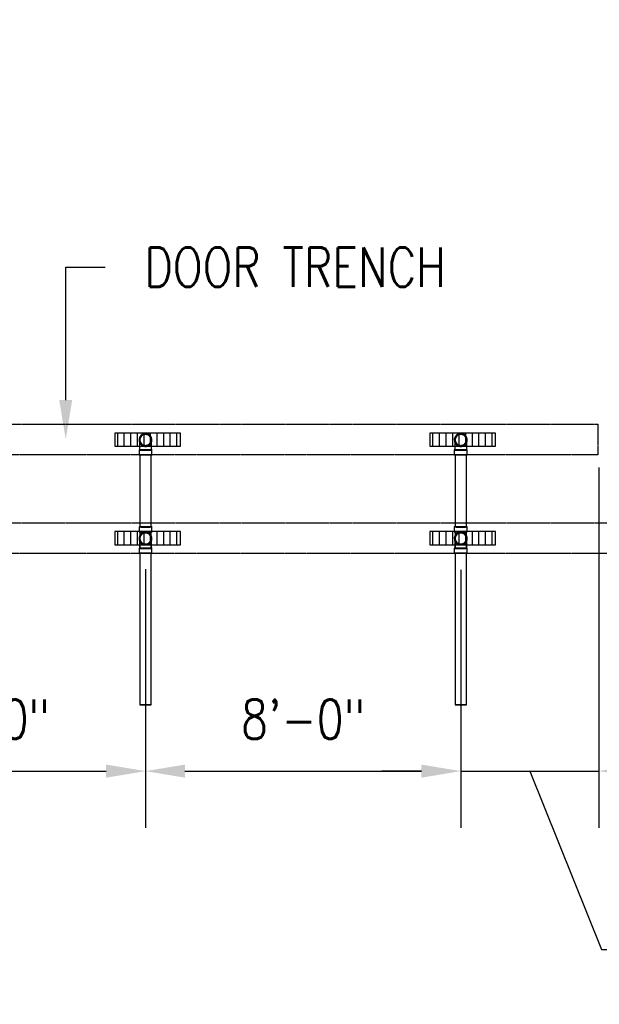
# Model space of a CAD drawing. Header units: inches. Extents: x -783 to 21281, y 0 to 3129.
# Tile 13 of 32: x 812 to 989, y 623 to 923. Entities that reach past the tile are written whole.
import ezdxf
from ezdxf import colors
from ezdxf.entities.mleader import LeaderData, LeaderLine
from ezdxf.math import Vec2, Vec3

# ---------------------------------------------------------------- set-up
doc = ezdxf.new("R2010")
doc.units = ezdxf.units.IN
doc.header["$MEASUREMENT"] = 0
doc.linetypes.add('Hidden 3_32_', pattern=[0.140625, 0.09375, -0.046875])
for name, color, linetype in [('A-DETL-HDLN', 90, 'Hidden 3_32_'), ('P-PIPE', 3, 'Continuous'), ('S-ANNO-DIMS', 1, 'Continuous'), ('S-ANNO-NOTE', 2, 'Continuous')]:
    doc.layers.add(name, color=color, linetype=linetype)
doc.layers.add('A-WALL-PATT', color=9, linetype='Continuous', true_color=0x808080)
doc.styles.add('Annotative', font='romans.shx', dxfattribs={"width": 0.8, "height": 0.125})
doc.dimstyles.new('Annotative', dxfattribs={"dimscale": 0, "dimtxt": 0.125, "dimasz": 0.125, "dimexe": 0.18, "dimexo": 0.0625, "dimgap": 0.09, "dimtad": 1, "dimdec": 3, "dimzin": 3, "dimdsep": 46, "dimlunit": 4, "dimtxsty": 'Annotative', "dimcen": 0.09, "dimclrt": 2, "dimazin": 2, "dimtfac": 1, "dimtdec": 3, "dimtmove": 0, "dimatfit": 0, "dimfxl": 1, "dimtfill": 1, "dimfrac": 2, "dimtolj": 1, "dimtzin": 0, "dimarcsym": 0})
pattern_1 = [(90, (-6e-12, -7e-13), (-2, 1e-16), [])]

# ---------------------------------------------------------------- blocks, each defined once
blk = doc.blocks.new('Bend - PVC - Sch 40 - DWV_USACE - Standard-1094379-00_SP_Foundation Drainage Plan-TO FDN_DOC')
at = {"layer": 'P-PIPE'}
for p, q in [((656.48, 791.55), (656.48, 790.05)), ((660.43, 790.05), (660.43, 791.55))]:
    blk.add_line(p, q, dxfattribs=at)
at = {"layer": 'P-PIPE', "flags": 128}
for points in [[(656.71, 794.61), (656.71, 794.68), (656.71, 794.75), (656.72, 794.82), (656.73, 794.89), (656.74, 794.96), (656.76, 795.03), (656.77, 795.09), (656.79, 795.16), (656.82, 795.23), (656.84, 795.29), (656.87, 795.35), (656.9, 795.42), (656.94, 795.48), (656.97, 795.54), (657.01, 795.6), (657.05, 795.65), (657.09, 795.71), (657.14, 795.76), (657.19, 795.82), (657.24, 795.86), (657.29, 795.91), (657.34, 795.96), (657.4, 796), (657.45, 796.04), (657.51, 796.08), (657.57, 796.12), (657.63, 796.15), (657.69, 796.18), (657.76, 796.21), (657.82, 796.24), (657.89, 796.26), (657.95, 796.29), (658.02, 796.3), (658.09, 796.32), (658.16, 796.33), (658.23, 796.34), (658.3, 796.35), (658.37, 796.36), (658.44, 796.36), (658.46, 796.36)], [(658.46, 792.86), (658.39, 792.86), (658.32, 792.87), (658.25, 792.87), (658.18, 792.88), (658.11, 792.89), (658.04, 792.91), (657.97, 792.93), (657.9, 792.95), (657.84, 792.97), (657.77, 793), (657.71, 793.03), (657.65, 793.06), (657.59, 793.09), (657.53, 793.13), (657.47, 793.17), (657.41, 793.21), (657.35, 793.25), (657.3, 793.29), (657.25, 793.34), (657.2, 793.39), (657.15, 793.44), (657.11, 793.49), (657.06, 793.55), (657.02, 793.61), (656.98, 793.66), (656.95, 793.72), (656.91, 793.78), (656.88, 793.85), (656.85, 793.91), (656.82, 793.98), (656.8, 794.04), (656.78, 794.11), (656.76, 794.18), (656.74, 794.24), (656.73, 794.31), (656.72, 794.38), (656.71, 794.45), (656.71, 794.52), (656.71, 794.59), (656.71, 794.61)], [(656.71, 792.75), (656.71, 792.86), (656.71, 792.97), (656.71, 793.08), (656.71, 793.19), (656.71, 793.29), (656.71, 793.39), (656.71, 793.49), (656.71, 793.58), (656.71, 793.67), (656.71, 793.76), (656.71, 793.84), (656.71, 793.92), (656.71, 794), (656.71, 794.07), (656.71, 794.14), (656.71, 794.2), (656.71, 794.26), (656.71, 794.31), (656.71, 794.36), (656.71, 794.41), (656.71, 794.45), (656.71, 794.49), (656.71, 794.52), (656.71, 794.55), (656.71, 794.57), (656.71, 794.59), (656.71, 794.6), (656.71, 794.61), (656.71, 794.61)], [(658.46, 796.36), (658.53, 796.36), (658.6, 796.35), (658.66, 796.35), (658.73, 796.34), (658.8, 796.32), (658.87, 796.31), (658.94, 796.29), (659.01, 796.27), (659.07, 796.25), (659.14, 796.22), (659.2, 796.19), (659.26, 796.16), (659.32, 796.13), (659.38, 796.09), (659.44, 796.05), (659.5, 796.01), (659.56, 795.97), (659.61, 795.93), (659.66, 795.88), (659.71, 795.83), (659.76, 795.78), (659.8, 795.72), (659.85, 795.67), (659.89, 795.61), (659.93, 795.55), (659.96, 795.5), (660, 795.43), (660.03, 795.37), (660.06, 795.31), (660.09, 795.24), (660.11, 795.18), (660.13, 795.11), (660.15, 795.04), (660.17, 794.98), (660.18, 794.91), (660.19, 794.84), (660.2, 794.77), (660.2, 794.7), (660.21, 794.63), (660.21, 794.61)], [(660.21, 794.61), (660.2, 794.54), (660.2, 794.47), (660.19, 794.4), (660.18, 794.33), (660.17, 794.26), (660.16, 794.19), (660.14, 794.13), (660.12, 794.06), (660.09, 793.99), (660.07, 793.93), (660.04, 793.86), (660.01, 793.8), (659.97, 793.74), (659.94, 793.68), (659.9, 793.62), (659.86, 793.56), (659.82, 793.51), (659.77, 793.46), (659.72, 793.4), (659.67, 793.35), (659.62, 793.31), (659.57, 793.26), (659.52, 793.22), (659.46, 793.18), (659.4, 793.14), (659.34, 793.1), (659.28, 793.07), (659.22, 793.03), (659.15, 793.01), (659.09, 792.98), (659.02, 792.95), (658.96, 792.93), (658.89, 792.91), (658.82, 792.9), (658.75, 792.88), (658.68, 792.87), (658.61, 792.87), (658.54, 792.86), (658.47, 792.86), (658.46, 792.86)], [(660.21, 794.61), (660.21, 794.61), (660.21, 794.6), (660.21, 794.59), (660.21, 794.57), (660.21, 794.55), (660.21, 794.52), (660.21, 794.49), (660.21, 794.45), (660.21, 794.41), (660.21, 794.37), (660.21, 794.31), (660.21, 794.26), (660.21, 794.2), (660.21, 794.14), (660.21, 794.07), (660.21, 794), (660.21, 793.92), (660.21, 793.84), (660.21, 793.76), (660.21, 793.67), (660.21, 793.58), (660.21, 793.49), (660.21, 793.39), (660.21, 793.29), (660.21, 793.19), (660.21, 793.08), (660.21, 792.97), (660.21, 792.86), (660.21, 792.75), (660.21, 792.71)], [(656.71, 791.55), (656.71, 791.67), (656.71, 791.79), (656.71, 791.92), (656.71, 792.04), (656.71, 792.16), (656.71, 792.28), (656.71, 792.4), (656.71, 792.52), (656.71, 792.63), (656.71, 792.71)], [(660.21, 792.71), (660.21, 792.64), (660.21, 792.52), (660.21, 792.4), (660.21, 792.28), (660.21, 792.16), (660.21, 792.04), (660.21, 791.92), (660.21, 791.8), (660.21, 791.67), (660.21, 791.55), (660.21, 791.55)]]:
    blk.add_lwpolyline(points, dxfattribs=at)
at = {"layer": 'P-PIPE'}
for radius, start, end in [(1.98, 90, 254.3897), (1.98, 90, 254.3897), (1.75, 90, 270), (1.98, 285.6103, 90), (1.98, 285.6103, 90), (1.75, 270, 90), (1.98, 255, 270), (1.98, 255, 270), (1.98, 270, 285), (1.98, 270, 285)]:
    blk.add_arc((658.46, 794.61), radius, start, end, dxfattribs=at)
for centre, major_axis, start_param, end_param in [((658.46, 791.55), (1.98, 0), 1.570796, 4.712389), ((658.46, 791.55), (1.75, 0), 1.570796, 4.712389), ((658.46, 791.55), (1.98, 0), 4.712389, 7.853982), ((658.46, 791.55), (1.75, 0), 4.712389, 7.853982), ((658.46, 790.05), (1.98, 0), 1.570796, 4.712389), ((658.46, 790.05), (1.98, 0), 4.712389, 7.853982)]:
    blk.add_ellipse(centre, major_axis=major_axis, ratio=0.010416, start_param=start_param, end_param=end_param, dxfattribs=at)
blk = doc.blocks.new('Mechanical_Box_H_rvt-1-00_SP_Foundation Drainage Plan-TO FDN_DOC')
at = {"layer": 'P-PIPE'}
for p, q in [((848.71, 790.05), (848.71, 768.12)), ((852.21, 768.12), (852.21, 790.05)), ((944.71, 790.05), (944.71, 768.12)), ((948.21, 768.12), (948.21, 790.05)), ((848.48, 768.12), (848.48, 766.71)), ((852.43, 766.71), (852.43, 768.12)), ((944.48, 768.12), (944.48, 766.71)), ((948.43, 766.71), (948.43, 768.12)), ((848.48, 766.71), (848.48, 766.62)), ((848.71, 766.62), (848.71, 762.71)), ((852.21, 762.71), (852.21, 766.62)), ((852.43, 766.62), (852.43, 766.71)), ((944.48, 766.71), (944.48, 766.62)), ((944.71, 766.62), (944.71, 762.71)), ((948.21, 762.71), (948.21, 766.62)), ((948.43, 766.62), (948.43, 766.71)), ((848.48, 761.63), (848.48, 760.13)), ((848.71, 762.71), (848.71, 761.63)), ((852.21, 761.63), (852.21, 762.71)), ((852.43, 760.13), (852.43, 761.63)), ((944.48, 761.63), (944.48, 760.13)), ((944.71, 762.71), (944.71, 761.63)), ((948.21, 761.63), (948.21, 762.71)), ((948.43, 760.13), (948.43, 761.63)), ((848.71, 760.13), (848.71, 713.98)), ((852.21, 713.98), (852.21, 760.13)), ((944.71, 760.13), (944.71, 713.98)), ((948.21, 713.98), (948.21, 760.13))]:
    blk.add_line(p, q, dxfattribs=at)
at = {"layer": 'P-PIPE', "flags": 128}
for points in [[(848.71, 764.61), (848.71, 764.68), (848.71, 764.75), (848.72, 764.82), (848.73, 764.89), (848.74, 764.96), (848.76, 765.03), (848.77, 765.09), (848.79, 765.16), (848.82, 765.23), (848.84, 765.29), (848.87, 765.35), (848.9, 765.42), (848.94, 765.48), (848.97, 765.54), (849.01, 765.6), (849.05, 765.65), (849.09, 765.71), (849.14, 765.76), (849.19, 765.82), (849.24, 765.86), (849.29, 765.91), (849.34, 765.96), (849.4, 766), (849.45, 766.04), (849.51, 766.08), (849.57, 766.12), (849.63, 766.15), (849.69, 766.18), (849.76, 766.21), (849.82, 766.24), (849.89, 766.26), (849.95, 766.29), (850.02, 766.3), (850.09, 766.32), (850.16, 766.33), (850.23, 766.34), (850.3, 766.35), (850.37, 766.36), (850.44, 766.36), (850.46, 766.36)], [(850.46, 762.86), (850.39, 762.86), (850.32, 762.87), (850.25, 762.87), (850.18, 762.88), (850.11, 762.89), (850.04, 762.91), (849.97, 762.93), (849.9, 762.95), (849.84, 762.97), (849.77, 763), (849.71, 763.03), (849.65, 763.06), (849.59, 763.09), (849.53, 763.13), (849.47, 763.17), (849.41, 763.21), (849.35, 763.25), (849.3, 763.29), (849.25, 763.34), (849.2, 763.39), (849.15, 763.44), (849.11, 763.49), (849.06, 763.55), (849.02, 763.61), (848.98, 763.66), (848.95, 763.72), (848.91, 763.78), (848.88, 763.85), (848.85, 763.91), (848.82, 763.98), (848.8, 764.04), (848.78, 764.11), (848.76, 764.18), (848.74, 764.24), (848.73, 764.31), (848.72, 764.38), (848.71, 764.45), (848.71, 764.52), (848.71, 764.59), (848.71, 764.61)], [(848.71, 762.74), (848.71, 762.86), (848.71, 762.97), (848.71, 763.08), (848.71, 763.18), (848.71, 763.28), (848.71, 763.39), (848.71, 763.48), (848.71, 763.58), (848.71, 763.67), (848.71, 763.75), (848.71, 763.84), (848.71, 763.92), (848.71, 763.99), (848.71, 764.07), (848.71, 764.13), (848.71, 764.2), (848.71, 764.26), (848.71, 764.31), (848.71, 764.36), (848.71, 764.41), (848.71, 764.45), (848.71, 764.49), (848.71, 764.52), (848.71, 764.55), (848.71, 764.57), (848.71, 764.59), (848.71, 764.6), (848.71, 764.61), (848.71, 764.61)], [(850.46, 766.36), (850.53, 766.36), (850.6, 766.35), (850.66, 766.35), (850.73, 766.34), (850.8, 766.32), (850.87, 766.31), (850.94, 766.29), (851.01, 766.27), (851.07, 766.25), (851.14, 766.22), (851.2, 766.19), (851.26, 766.16), (851.32, 766.13), (851.38, 766.09), (851.44, 766.05), (851.5, 766.01), (851.56, 765.97), (851.61, 765.93), (851.66, 765.88), (851.71, 765.83), (851.76, 765.78), (851.8, 765.72), (851.85, 765.67), (851.89, 765.61), (851.93, 765.55), (851.96, 765.5), (852, 765.43), (852.03, 765.37), (852.06, 765.31), (852.09, 765.24), (852.11, 765.18), (852.13, 765.11), (852.15, 765.04), (852.17, 764.98), (852.18, 764.91), (852.19, 764.84), (852.2, 764.77), (852.2, 764.7), (852.21, 764.63), (852.21, 764.61)], [(852.21, 764.61), (852.2, 764.54), (852.2, 764.47), (852.19, 764.4), (852.18, 764.33), (852.17, 764.26), (852.16, 764.19), (852.14, 764.13), (852.12, 764.06), (852.09, 763.99), (852.07, 763.93), (852.04, 763.86), (852.01, 763.8), (851.97, 763.74), (851.94, 763.68), (851.9, 763.62), (851.86, 763.56), (851.82, 763.51), (851.77, 763.46), (851.72, 763.4), (851.67, 763.35), (851.62, 763.31), (851.57, 763.26), (851.52, 763.22), (851.46, 763.18), (851.4, 763.14), (851.34, 763.1), (851.28, 763.07), (851.22, 763.03), (851.15, 763.01), (851.09, 762.98), (851.02, 762.95), (850.96, 762.93), (850.89, 762.91), (850.82, 762.9), (850.75, 762.88), (850.68, 762.87), (850.61, 762.87), (850.54, 762.86), (850.47, 762.86), (850.46, 762.86)], [(852.21, 764.61), (852.21, 764.61), (852.21, 764.6), (852.21, 764.59), (852.21, 764.57), (852.21, 764.55), (852.21, 764.52), (852.21, 764.49), (852.21, 764.45), (852.21, 764.41), (852.21, 764.36), (852.21, 764.31), (852.21, 764.26), (852.21, 764.2), (852.21, 764.14), (852.21, 764.07), (852.21, 764), (852.21, 763.92), (852.21, 763.84), (852.21, 763.76), (852.21, 763.67), (852.21, 763.58), (852.21, 763.48), (852.21, 763.39), (852.21, 763.29), (852.21, 763.18), (852.21, 763.08), (852.21, 762.97), (852.21, 762.86), (852.21, 762.75)], [(944.71, 764.61), (944.71, 764.68), (944.71, 764.75), (944.72, 764.82), (944.73, 764.89), (944.74, 764.96), (944.76, 765.03), (944.77, 765.09), (944.79, 765.16), (944.82, 765.23), (944.84, 765.29), (944.87, 765.35), (944.9, 765.42), (944.94, 765.48), (944.97, 765.54), (945.01, 765.6), (945.05, 765.65), (945.09, 765.71), (945.14, 765.76), (945.19, 765.82), (945.24, 765.86), (945.29, 765.91), (945.34, 765.96), (945.4, 766), (945.45, 766.04), (945.51, 766.08), (945.57, 766.12), (945.63, 766.15), (945.69, 766.18), (945.76, 766.21), (945.82, 766.24), (945.89, 766.26), (945.95, 766.29), (946.02, 766.3), (946.09, 766.32), (946.16, 766.33), (946.23, 766.34), (946.3, 766.35), (946.37, 766.36), (946.44, 766.36), (946.46, 766.36)], [(946.46, 762.86), (946.39, 762.86), (946.32, 762.87), (946.25, 762.87), (946.18, 762.88), (946.11, 762.89), (946.04, 762.91), (945.97, 762.93), (945.9, 762.95), (945.84, 762.97), (945.77, 763), (945.71, 763.03), (945.65, 763.06), (945.59, 763.09), (945.53, 763.13), (945.47, 763.17), (945.41, 763.21), (945.35, 763.25), (945.3, 763.29), (945.25, 763.34), (945.2, 763.39), (945.15, 763.44), (945.11, 763.49), (945.06, 763.55), (945.02, 763.61), (944.98, 763.66), (944.95, 763.72), (944.91, 763.78), (944.88, 763.85), (944.85, 763.91), (944.82, 763.98), (944.8, 764.04), (944.78, 764.11), (944.76, 764.18), (944.74, 764.24), (944.73, 764.31), (944.72, 764.38), (944.71, 764.45), (944.71, 764.52), (944.71, 764.59), (944.71, 764.61)], [(944.71, 762.74), (944.71, 762.86), (944.71, 762.97), (944.71, 763.08), (944.71, 763.18), (944.71, 763.28), (944.71, 763.39), (944.71, 763.48), (944.71, 763.58), (944.71, 763.67), (944.71, 763.75), (944.71, 763.84), (944.71, 763.92), (944.71, 763.99), (944.71, 764.07), (944.71, 764.13), (944.71, 764.2), (944.71, 764.26), (944.71, 764.31), (944.71, 764.36), (944.71, 764.41), (944.71, 764.45), (944.71, 764.49), (944.71, 764.52), (944.71, 764.55), (944.71, 764.57), (944.71, 764.59), (944.71, 764.6), (944.71, 764.61), (944.71, 764.61)], [(946.46, 766.36), (946.53, 766.36), (946.6, 766.35), (946.66, 766.35), (946.73, 766.34), (946.8, 766.32), (946.87, 766.31), (946.94, 766.29), (947.01, 766.27), (947.07, 766.25), (947.14, 766.22), (947.2, 766.19), (947.26, 766.16), (947.32, 766.13), (947.38, 766.09), (947.44, 766.05), (947.5, 766.01), (947.56, 765.97), (947.61, 765.93), (947.66, 765.88), (947.71, 765.83), (947.76, 765.78), (947.8, 765.72), (947.85, 765.67), (947.89, 765.61), (947.93, 765.55), (947.96, 765.5), (948, 765.43), (948.03, 765.37), (948.06, 765.31), (948.09, 765.24), (948.11, 765.18), (948.13, 765.11), (948.15, 765.04), (948.17, 764.98), (948.18, 764.91), (948.19, 764.84), (948.2, 764.77), (948.2, 764.7), (948.21, 764.63), (948.21, 764.61)], [(948.21, 764.61), (948.2, 764.54), (948.2, 764.47), (948.19, 764.4), (948.18, 764.33), (948.17, 764.26), (948.16, 764.19), (948.14, 764.13), (948.12, 764.06), (948.09, 763.99), (948.07, 763.93), (948.04, 763.86), (948.01, 763.8), (947.97, 763.74), (947.94, 763.68), (947.9, 763.62), (947.86, 763.56), (947.82, 763.51), (947.77, 763.46), (947.72, 763.4), (947.67, 763.35), (947.62, 763.31), (947.57, 763.26), (947.52, 763.22), (947.46, 763.18), (947.4, 763.14), (947.34, 763.1), (947.28, 763.07), (947.22, 763.03), (947.15, 763.01), (947.09, 762.98), (947.02, 762.95), (946.96, 762.93), (946.89, 762.91), (946.82, 762.9), (946.75, 762.88), (946.68, 762.87), (946.61, 762.87), (946.54, 762.86), (946.47, 762.86), (946.46, 762.86)], [(948.21, 764.61), (948.21, 764.61), (948.21, 764.6), (948.21, 764.59), (948.21, 764.57), (948.21, 764.55), (948.21, 764.52), (948.21, 764.49), (948.21, 764.45), (948.21, 764.41), (948.21, 764.36), (948.21, 764.31), (948.21, 764.26), (948.21, 764.2), (948.21, 764.14), (948.21, 764.07), (948.21, 764), (948.21, 763.92), (948.21, 763.84), (948.21, 763.76), (948.21, 763.67), (948.21, 763.58), (948.21, 763.48), (948.21, 763.39), (948.21, 763.29), (948.21, 763.18), (948.21, 763.08), (948.21, 762.97), (948.21, 762.86), (948.21, 762.75)], [(848.71, 761.54), (848.71, 761.66), (848.71, 761.79), (848.71, 761.91), (848.71, 762.03), (848.71, 762.15), (848.71, 762.27), (848.71, 762.39), (848.71, 762.51), (848.71, 762.63), (848.71, 762.71)], [(852.21, 762.71), (852.21, 762.63), (852.21, 762.51), (852.21, 762.4), (852.21, 762.28), (852.21, 762.16), (852.21, 762.03), (852.21, 761.91), (852.21, 761.79), (852.21, 761.66), (852.21, 761.54), (852.21, 761.54)], [(944.71, 761.54), (944.71, 761.66), (944.71, 761.79), (944.71, 761.91), (944.71, 762.03), (944.71, 762.15), (944.71, 762.27), (944.71, 762.39), (944.71, 762.51), (944.71, 762.63), (944.71, 762.71)], [(948.21, 762.71), (948.21, 762.63), (948.21, 762.51), (948.21, 762.4), (948.21, 762.28), (948.21, 762.16), (948.21, 762.03), (948.21, 761.91), (948.21, 761.79), (948.21, 761.66), (948.21, 761.54), (948.21, 761.54)]]:
    blk.add_lwpolyline(points, dxfattribs=at)
at = {"layer": 'P-PIPE'}
for centre, radius, start, end in [((850.46, 794.61), 1.75, 0, 180), ((850.46, 794.61), 1.75, 180, 0), ((946.46, 794.61), 1.75, 0, 180), ((946.46, 794.61), 1.75, 180, 0), ((850.46, 764.61), 1.98, 90, 254.3897), ((850.46, 764.61), 1.98, 90, 254.3897), ((850.46, 764.61), 1.75, 0, 180), ((850.46, 764.61), 1.75, 90, 270), ((850.46, 764.61), 1.75, 180, 0), ((850.46, 764.61), 1.98, 285.6103, 90), ((850.46, 764.61), 1.98, 285.6103, 90), ((850.46, 764.61), 1.75, 270, 90), ((946.46, 764.61), 1.98, 90, 254.3897), ((946.46, 764.61), 1.98, 90, 254.3897), ((946.46, 764.61), 1.75, 0, 180), ((946.46, 764.61), 1.75, 90, 270), ((946.46, 764.61), 1.75, 180, 0), ((946.46, 764.61), 1.98, 285.6103, 90), ((946.46, 764.61), 1.98, 285.6103, 90), ((946.46, 764.61), 1.75, 270, 90), ((850.46, 764.61), 1.98, 255, 270), ((850.46, 764.61), 1.98, 255, 270), ((850.46, 764.61), 1.98, 270, 285), ((850.46, 764.61), 1.98, 270, 285), ((946.46, 764.61), 1.98, 255, 270), ((946.46, 764.61), 1.98, 255, 270), ((946.46, 764.61), 1.98, 270, 285), ((946.46, 764.61), 1.98, 270, 285)]:
    blk.add_arc(centre, radius, start, end, dxfattribs=at)
for centre, major_axis, start_param, end_param in [((850.46, 790.05), (1.75, 0), 1.570796, 3.141593), ((850.46, 790.05), (1.75, 0), 3.141593, 4.712389), ((850.46, 790.05), (1.75, 0), 0, 1.570796), ((850.46, 790.05), (1.75, 0), 4.712389, 6.283185), ((946.46, 790.05), (1.75, 0), 1.570796, 3.141593), ((946.46, 790.05), (1.75, 0), 3.141593, 4.712389), ((946.46, 790.05), (1.75, 0), 0, 1.570796), ((946.46, 790.05), (1.75, 0), 4.712389, 6.283185), ((850.46, 768.12), (1.98, 0), 1.570796, 4.712389), ((850.46, 768.12), (1.75, 0), 1.570796, 3.141593), ((850.46, 768.12), (1.75, 0), 3.141593, 4.712389), ((850.46, 768.12), (1.98, 0), 4.712389, 7.853982), ((850.46, 768.12), (1.75, 0), 0, 1.570796), ((850.46, 768.12), (1.75, 0), 4.712389, 6.283185), ((946.46, 768.12), (1.98, 0), 1.570796, 4.712389), ((946.46, 768.12), (1.75, 0), 1.570796, 3.141593), ((946.46, 768.12), (1.75, 0), 3.141593, 4.712389), ((946.46, 768.12), (1.98, 0), 4.712389, 7.853982), ((946.46, 768.12), (1.75, 0), 0, 1.570796), ((946.46, 768.12), (1.75, 0), 4.712389, 6.283185), ((850.46, 766.62), (1.98, 0), 1.570796, 4.712389), ((850.46, 766.62), (1.75, 0), 1.570796, 4.712389), ((850.46, 766.62), (1.98, 0), 4.712389, 7.853982), ((850.46, 766.62), (1.75, 0), 4.712389, 7.853982), ((946.46, 766.62), (1.98, 0), 1.570796, 4.712389), ((946.46, 766.62), (1.75, 0), 1.570796, 4.712389), ((946.46, 766.62), (1.98, 0), 4.712389, 7.853982), ((946.46, 766.62), (1.75, 0), 4.712389, 7.853982), ((850.46, 761.63), (1.98, 0), 1.570796, 4.712389), ((850.46, 761.63), (1.75, 0), 1.570796, 4.712389), ((850.46, 761.54), (1.75, 0), 1.570796, 4.712389), ((850.46, 761.63), (1.75, 0), 4.712389, 7.853982), ((850.46, 761.63), (1.98, 0), 4.712389, 7.853982), ((850.46, 761.54), (1.75, 0), 4.712389, 7.853982), ((946.46, 761.63), (1.98, 0), 1.570796, 4.712389), ((946.46, 761.63), (1.75, 0), 1.570796, 4.712389), ((946.46, 761.54), (1.75, 0), 1.570796, 4.712389), ((946.46, 761.63), (1.75, 0), 4.712389, 7.853982), ((946.46, 761.63), (1.98, 0), 4.712389, 7.853982), ((946.46, 761.54), (1.75, 0), 4.712389, 7.853982), ((850.46, 760.13), (1.98, 0), 1.570796, 4.712389), ((850.46, 760.13), (1.75, 0), 1.570796, 3.141593), ((850.46, 760.13), (1.75, 0), 3.141593, 4.712389), ((850.46, 760.13), (1.75, 0), 0, 1.570796), ((850.46, 760.13), (1.98, 0), 4.712389, 7.853982), ((850.46, 760.13), (1.75, 0), 4.712389, 6.283185), ((946.46, 760.13), (1.98, 0), 1.570796, 4.712389), ((946.46, 760.13), (1.75, 0), 1.570796, 3.141593), ((946.46, 760.13), (1.75, 0), 3.141593, 4.712389), ((946.46, 760.13), (1.75, 0), 0, 1.570796), ((946.46, 760.13), (1.98, 0), 4.712389, 7.853982), ((946.46, 760.13), (1.75, 0), 4.712389, 6.283185), ((850.46, 713.98), (1.75, 0), 1.570796, 3.141593), ((850.46, 713.98), (1.75, 0), 3.141593, 4.712389), ((850.46, 713.98), (1.75, 0), 0, 1.570796), ((850.46, 713.98), (1.75, 0), 4.712389, 6.283185), ((946.46, 713.98), (1.75, 0), 1.570796, 3.141593), ((946.46, 713.98), (1.75, 0), 3.141593, 4.712389), ((946.46, 713.98), (1.75, 0), 0, 1.570796), ((946.46, 713.98), (1.75, 0), 4.712389, 6.283185)]:
    blk.add_ellipse(centre, major_axis=major_axis, ratio=0.010416, start_param=start_param, end_param=end_param, dxfattribs=at)
at = {"layer": 'P-PIPE', "color": 3, "lineweight": 9}
for p in [(192, 0), (288, 0)]:
    blk.add_blockref('Bend - PVC - Sch 40 - DWV_USACE - Standard-1094379-00_SP_Foundation Drainage Plan-TO FDN_DOC', p, dxfattribs=at)
blk = doc.blocks.new('*D79')
at = {"layer": 'Defpoints', "color": 0, "transparency": 16777216}
for p in [(850.46, 761.24), (754.46, 760.71), (850.46, 693.8)]:
    blk.add_point(p, dxfattribs=at)
at = {"layer": 'S-ANNO-DIMS', "color": 0, "lineweight": -2, "transparency": 16777216}
for p, q in [((850.46, 755.24), (850.46, 676.52)), ((754.46, 754.71), (754.46, 676.52)), ((766.46, 693.8), (838.46, 693.8))]:
    blk.add_line(p, q, dxfattribs=at)
at = {"layer": 'S-ANNO-DIMS', "color": 0, "transparency": 16777216}
for points in [[(766.46, 695.8), (766.46, 691.8), (754.46, 693.8)], [(838.46, 695.8), (838.46, 691.8), (850.46, 693.8)]]:
    blk.add_solid(points, dxfattribs=at)
at = {"layer": 'S-ANNO-DIMS', "color": 2, "lineweight": -3, "transparency": 16777216, "insert": (802.46, 709.58), "char_height": 12, "attachment_point": 5, "style": 'Annotative', "bg_fill": 3, "box_fill_scale": 1.25, "bg_fill_color": 256, "bg_fill_true_color": 13158600, "bg_fill_transparency": 0}
blk.add_mtext('\\A1;8\'-0"', dxfattribs=at)
blk = doc.blocks.new('*D80')
at = {"layer": 'Defpoints', "color": 0, "transparency": 16777216}
for p in [(850.46, 760.71), (946.46, 760.71), (946.46, 693.8)]:
    blk.add_point(p, dxfattribs=at)
at = {"layer": 'S-ANNO-DIMS', "color": 0, "lineweight": -2, "transparency": 16777216}
for p, q in [((850.46, 754.71), (850.46, 676.52)), ((946.46, 754.71), (946.46, 676.52)), ((862.46, 693.8), (934.46, 693.8))]:
    blk.add_line(p, q, dxfattribs=at)
at = {"layer": 'S-ANNO-DIMS', "color": 0, "transparency": 16777216}
for points in [[(862.46, 695.8), (862.46, 691.8), (850.46, 693.8)], [(934.46, 695.8), (934.46, 691.8), (946.46, 693.8)]]:
    blk.add_solid(points, dxfattribs=at)
at = {"layer": 'S-ANNO-DIMS', "color": 2, "lineweight": -3, "transparency": 16777216, "insert": (898.46, 709.58), "char_height": 12, "attachment_point": 5, "style": 'Annotative', "bg_fill": 3, "box_fill_scale": 1.25, "bg_fill_color": 256, "bg_fill_true_color": 13158600, "bg_fill_transparency": 0}
blk.add_mtext('\\A1;8\'-0"', dxfattribs=at)
blk = doc.blocks.new('*D81')
at = {"layer": 'Defpoints', "color": 0, "transparency": 16777216}
for p in [(988.46, 792.24), (946.46, 761.09), (988.46, 693.8)]:
    blk.add_point(p, dxfattribs=at)
at = {"layer": 'S-ANNO-DIMS', "color": 0, "lineweight": -2, "transparency": 16777216}
for p, q in [((988.46, 786.24), (988.46, 676.52)), ((946.46, 755.09), (946.46, 676.52)), ((934.46, 693.8), (922.46, 693.8)), ((946.46, 693.8), (988.46, 693.8)), ((946.46, 693.8), (988.46, 693.8)), ((967.46, 693.8), (989.29, 639.54)), ((1000.46, 693.8), (1012.46, 693.8)), ((989.29, 639.54), (1045.42, 639.54))]:
    blk.add_line(p, q, dxfattribs=at)
at = {"layer": 'S-ANNO-DIMS', "color": 0, "transparency": 16777216}
for points in [[(934.46, 695.8), (934.46, 691.8), (946.46, 693.8)], [(1000.46, 695.8), (1000.46, 691.8), (988.46, 693.8)]]:
    blk.add_solid(points, dxfattribs=at)
at = {"layer": 'S-ANNO-DIMS', "color": 2, "lineweight": -3, "transparency": 16777216, "insert": (1017.36, 655.32), "char_height": 12, "attachment_point": 5, "style": 'Annotative'}
blk.add_mtext('\\A1;3\'-6"', dxfattribs=at)

msp = doc.modelspace()

# ---------------------------------------------------------------- hatches: boundary and pattern name
at = {"layer": 'A-WALL-PATT', "lineweight": -3}
h = msp.add_hatch(dxfattribs=at)
h.set_pattern_fill('_USER', color=8, scale=2, angle=90, style=0, pattern_type=0)
h.set_pattern_definition(pattern_1)
h.paths.add_polyline_path([(861.0774, 792.7059), (861.0774, 796.7059), (841.0774, 796.7059), (841.0774, 792.7059)])
h = msp.add_hatch(dxfattribs=at)
h.set_pattern_fill('_USER', color=8, scale=2, angle=90, style=0, pattern_type=0)
h.set_pattern_definition(pattern_1)
h.paths.add_polyline_path([(957.0774, 792.7059), (957.0774, 796.7059), (937.0774, 796.7059), (937.0774, 792.7059)])
h = msp.add_hatch(dxfattribs=at)
h.set_pattern_fill('_USER', color=8, scale=2, angle=90, style=0, pattern_type=0)
h.set_pattern_definition(pattern_1)
h.paths.add_polyline_path([(861.0774, 762.7059), (861.0774, 766.7059), (841.0774, 766.7059), (841.0774, 762.7059)])
h = msp.add_hatch(dxfattribs=at)
h.set_pattern_fill('_USER', color=8, scale=2, angle=90, style=0, pattern_type=0)
h.set_pattern_definition(pattern_1)
h.paths.add_polyline_path([(957.0774, 762.7059), (957.0774, 766.7059), (937.0774, 766.7059), (937.0774, 762.7059)])

# ---------------------------------------------------------------- linework, layer by layer
at = {"layer": 'A-DETL-HDLN', "lineweight": -3}
for p, q in [((237.939, 799.3622), (988.2336, 799.3622)), ((988.2336, 799.3622), (988.2336, 790.0497)), ((988.2336, 790.0497), (237.939, 790.0497)), ((635.939, 769.3622), (1386.2336, 769.3622)), ((1386.2336, 760.0497), (635.939, 760.0497))]:
    msp.add_line(p, q, dxfattribs=at)
at = {"layer": 'P-PIPE', "lineweight": -3}
for p, q in [((841.0774, 796.7059), (841.0774, 792.7059)), ((861.0774, 796.7059), (841.0774, 796.7059)), ((861.0774, 792.7059), (861.0774, 796.7059)), ((937.0774, 796.7059), (937.0774, 792.7059)), ((957.0774, 796.7059), (937.0774, 796.7059)), ((957.0774, 792.7059), (957.0774, 796.7059)), ((841.0774, 792.7059), (861.0774, 792.7059)), ((937.0774, 792.7059), (957.0774, 792.7059)), ((861.0774, 766.7059), (841.0774, 766.7059)), ((861.0774, 762.7059), (861.0774, 766.7059)), ((937.0774, 766.7059), (937.0774, 762.7059)), ((957.0774, 766.7059), (937.0774, 766.7059)), ((957.0774, 762.7059), (957.0774, 766.7059)), ((937.0774, 762.7059), (957.0774, 762.7059))]:
    msp.add_line(p, q, dxfattribs=at)

# ---------------------------------------------------------------- block references
at = {"layer": 'P-PIPE', "color": 8, "lineweight": -3}
msp.add_blockref('Mechanical_Box_H_rvt-1-00_SP_Foundation Drainage Plan-TO FDN_DOC', (0, 0), dxfattribs=at)

# ---------------------------------------------------------------- leaders
at = {"layer": 'S-ANNO-NOTE', "lineweight": -3}
ml = msp.add_multileader_mtext('Standard', dxfattribs=at)
ml.set_content('6" %%C PERF. FDN.\\PDRAIN', color=256, style='Annotative')
ml.set_leader_properties(color=1, linetype='ByLayer', lineweight=-1)
ml.build(insert=Vec2(0, 0))
ml.multileader.update_dxf_attribs({"text_right_attachment_type": 3, "dogleg_length": 0.125, "arrow_head_size": 12, "scale": 96})
ctx = ml.context
ctx.base_point, ctx.scale, ctx.char_height, ctx.arrow_head_size, ctx.landing_gap_size, ctx.plane_origin = Vec3(28.1487, 953.4658), 96, 12, 12, 12, Vec3(-74.4809, 957.3126)
ctx.right_attachment = 3
notes = []
notes.append((ctx, [(0, (1, 1, 0), (16.1487, 953.4658), (1, 0), 12, [(0, [(16.1218, 860.672)], 0, [])])]))
ctx.mtext.insert, ctx.mtext.width, ctx.mtext.flow_direction = Vec3(40.1487, 959.4658), 99.723379, 5
ml = msp.add_multileader_mtext('Standard', dxfattribs=at)
ml.set_content('3" .C. (TYP. 5)', color=256, style='Annotative')
ml.set_leader_properties(color=1, linetype='ByLayer', lineweight=-1)
ml.build(insert=Vec2(0, 0))
ml.multileader.update_dxf_attribs({"text_right_attachment_type": 3, "dogleg_length": 0.125, "arrow_head_size": 12, "scale": 96})
ctx = ml.context
ctx.base_point, ctx.scale, ctx.char_height, ctx.arrow_head_size, ctx.landing_gap_size, ctx.plane_origin = Vec3(-143.1052, 907.7164), 96, 12, 12, 12, Vec3(-287.405, 1062.7199)
ctx.right_attachment = 3
notes.append((ctx, [(1, (1, 1, 0), (4.4377, 905.4307), (-1, 0), 12, [(0, [(-57.026, 842.3203)], 0, [])])]))
ctx.mtext.insert, ctx.mtext.width, ctx.mtext.defined_height, ctx.mtext.flow_direction = Vec3(-131.1052, 915.7164), 151.780958, 44.1743, 5
ml = msp.add_multileader_mtext('Standard', dxfattribs=at)
ml.set_content('DOOR TRENCH', color=256, style='Annotative')
ml.set_leader_properties(color=1, linetype='ByLayer', lineweight=-1)
ml.build(insert=Vec2(0, 0))
ml.multileader.update_dxf_attribs({"text_right_attachment_type": 3, "dogleg_length": 0.125, "arrow_head_size": 12, "scale": 96})
ctx = ml.context
ctx.base_point, ctx.scale, ctx.char_height, ctx.arrow_head_size, ctx.landing_gap_size, ctx.plane_origin = Vec3(838.1579, 847.2139), 96, 12, 12, 12, Vec3(740.1449, 842.2216)
ctx.right_attachment = 3
notes.append((ctx, [(0, (1, 1, 0), (826.1579, 847.2139), (1, 0), 12, [(0, [(826.1579, 794.7373)], 0, [])])]))
ctx.mtext.insert, ctx.mtext.flow_direction = Vec3(850.1579, 853.2139), 5
for ctx, leaders in notes:
    for number, flags, end, landing, length, lines in leaders:
        leader = LeaderData()
        leader.index, (leader.has_last_leader_line, leader.has_dogleg_vector, leader.attachment_direction) = number, flags
        leader.last_leader_point, leader.dogleg_vector, leader.dogleg_length = Vec3(end), Vec3(landing), length
        for number, points, colour, breaks in lines:
            line = LeaderLine()
            line.index, line.vertices, line.color, line.breaks = number, Vec3.list(points), colors.encode_raw_color(colour), breaks
            leader.lines.append(line)
        ctx.leaders.append(leader)

# ---------------------------------------------------------------- next in the draw order: dimensions: what is measured, and where the dimension line sits
at = {"layer": 'S-ANNO-DIMS', "lineweight": -3}
dim = msp.add_linear_dim(base=(850.4553, 693.7982), p1=(754.4553, 760.7059), p2=(850.4553, 761.2407), dimstyle='Annotative', override={"dimpost": '\\X'}, dxfattribs=at)
dim.commit()
dim.dimension.update_dxf_attribs({"geometry": '*D79', "text_midpoint": (802.4553, 709.581)})

# ---------------------------------------------------------------- next in the draw order: linework, layer by layer
at = {"layer": 'P-PIPE', "lineweight": -3}
for p, q in [((841.0774, 766.7059), (841.0774, 762.7059)), ((841.0774, 762.7059), (861.0774, 762.7059))]:
    msp.add_line(p, q, dxfattribs=at)

# ---------------------------------------------------------------- next in the draw order: dimensions: what is measured, and where the dimension line sits
at = {"layer": 'S-ANNO-DIMS', "lineweight": -3}
dim = msp.add_linear_dim(base=(946.4553, 693.7982), p1=(850.4553, 760.7059), p2=(946.4553, 760.7059), dimstyle='Annotative', override={"dimpost": '\\X'}, dxfattribs=at)
dim.commit()
dim.dimension.update_dxf_attribs({"geometry": '*D80', "text_midpoint": (898.4553, 709.581)})

# ---------------------------------------------------------------- next in the draw order: dimensions: what is measured, and where the dimension line sits
dim = msp.add_linear_dim(base=(988.4553, 693.7982), p1=(946.4553, 761.0859), p2=(988.4553, 792.2373), dimstyle='Annotative', override={"dimpost": '\\X', "dimtfill": 0}, dxfattribs=at)
dim.commit()
dim.dimension.update_dxf_attribs({"geometry": '*D81', "text_midpoint": (997.9271, 639.541), "dimtype": 160})

# ---------------------------------------------------------------- next in the draw order: leaders
at = {"layer": 'S-ANNO-NOTE', "lineweight": -3}
ml = msp.add_multileader_mtext('Standard', dxfattribs=at)
ml.set_content('SIM.', color=256, style='Annotative')
ml.set_leader_properties(color=1, linetype='ByLayer', lineweight=-1)
ml.build(insert=Vec2(0, 0))
ml.multileader.update_dxf_attribs({"text_right_attachment_type": 4, "dogleg_length": 0.125, "arrow_head_size": 12, "scale": 96})
ctx = ml.context
ctx.base_point, ctx.scale, ctx.char_height, ctx.arrow_head_size, ctx.landing_gap_size, ctx.plane_origin = Vec3(2353.0681, 1056.8657), 96, 12, 12, 12, Vec3(2250.6207, 1038.4564)
ctx.right_attachment = 4
notes = []
notes.append((ctx, [(0, (0, 0, 0), (0, 0), (1, 0), 1, [])]))
ctx.mtext.insert, ctx.mtext.width, ctx.mtext.flow_direction = Vec3(2365.0681, 1062.8657), 134.479897, 5
ml = msp.add_multileader_mtext('Standard', dxfattribs=at)
ml.set_content('3" %%C DRAIN (TYP.)', color=256, style='Annotative')
ml.set_leader_properties(color=1, linetype='ByLayer', lineweight=-1)
ml.build(insert=Vec2(0, 0))
ml.multileader.update_dxf_attribs({"text_right_attachment_type": 3, "dogleg_length": 0.125, "arrow_head_size": 12, "scale": 96})
ctx = ml.context
ctx.base_point, ctx.scale, ctx.char_height, ctx.arrow_head_size, ctx.landing_gap_size, ctx.plane_origin = Vec3(351.7648, 754.408), 96, 12, 12, 12, Vec3(582.8154, 754.408)
ctx.right_attachment = 3
notes.append((ctx, [(1, (1, 1, 0), (339.7648, 754.408), (1, 0), 12, [(0, [(262.8272, 754.1289)], 0, [])])]))
ctx.mtext.insert, ctx.mtext.width, ctx.mtext.flow_direction = Vec3(363.7648, 762.408), 99.470323, 5
for ctx, leaders in notes:
    for number, flags, end, landing, length, lines in leaders:
        leader = LeaderData()
        leader.index, (leader.has_last_leader_line, leader.has_dogleg_vector, leader.attachment_direction) = number, flags
        leader.last_leader_point, leader.dogleg_vector, leader.dogleg_length = Vec3(end), Vec3(landing), length
        for number, points, colour, breaks in lines:
            line = LeaderLine()
            line.index, line.vertices, line.color, line.breaks = number, Vec3.list(points), colors.encode_raw_color(colour), breaks
            leader.lines.append(line)
        ctx.leaders.append(leader)

doc.saveas('drawing.dxf')
